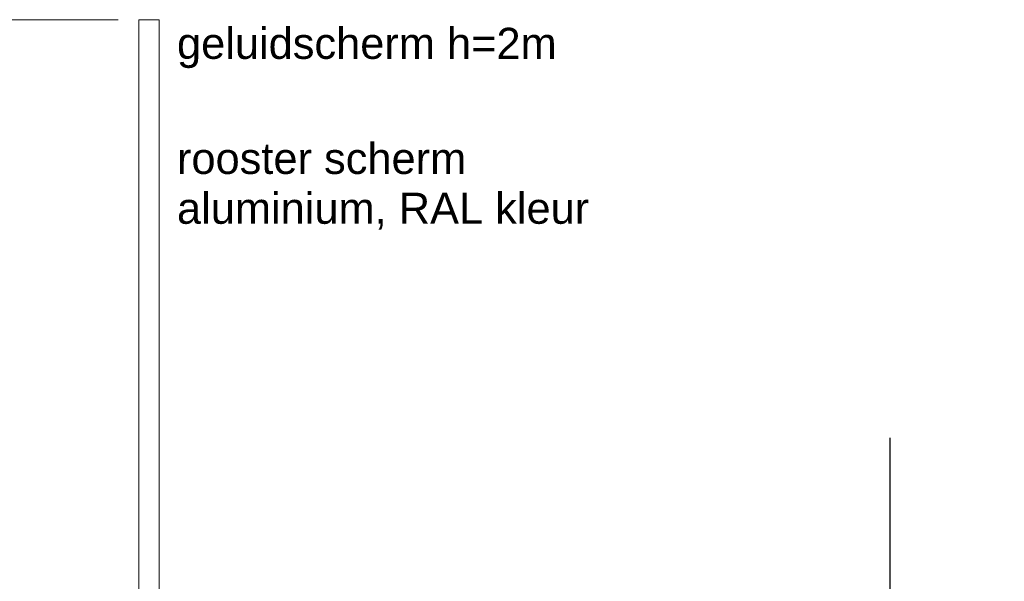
# Model space of a CAD drawing. Header units: millimetres. Extents: x -10538 to 13100, y -15694 to 32605.
# Tile 198 of 203: x 5388 to 7782, y 31240 to 32605. Entities that reach past the tile are written whole.
import ezdxf

# ---------------------------------------------------------------- set-up
doc = ezdxf.new("R2010")
doc.units = ezdxf.units.MM
doc.header["$LTSCALE"] = 100
doc.linetypes.add('[LS] ISO-08 Long Dashed Short Dashed', pattern=[9.144, 6.096, -0.762, 1.524, -0.762])
doc.layers.get('0').update_dxf_attribs({"lineweight": 5})
doc.layers.add('Geen', color=7, linetype='Continuous', lineweight=9)
doc.layers.add('none', color=7, linetype='Continuous', lineweight=13)
doc.styles.add('Arial', font='Arial.ttf')

# ---------------------------------------------------------------- blocks, each defined once
blk = doc.blocks.new('Groep-73')
at = {"linetype": 'Continuous', "lineweight": 5, "transparency": 33554687}
blk.add_line((3777.2, 32604.6), (5627.2, 32604.6), dxfattribs=at)
at = {"linetype": 'Continuous', "lineweight": 5, "transparency": 33554687, "flags": 128}
blk.add_lwpolyline([(5677.2, 32604.6), (5727.2, 32604.6), (5727.2, 30604.6), (5677.2, 30604.6)], close=True, dxfattribs=at)
at = {"color": 255, "linetype": 'Continuous', "lineweight": 9, "transparency": 33554687}
for points in [[(5770.3, 32484.6), (7782.3, 32484.6), (7782.3, 32605.2), (5770.3, 32605.2)], [(5770.3, 32084.1), (7782.3, 32084.1), (7782.3, 32325.4), (5770.3, 32325.4)]]:
    blk.add_wipeout(points, dxfattribs=at).dxf.layer = 'Geen'
at = {"layer": 'Geen', "color": 7, "transparency": 33554687, "char_height": 75.516, "width": 2011.97, "attachment_point": 1, "line_spacing_factor": 0.962448, "style": 'Arial'}
for s, insert in [('geluidscherm h=2m', (5770.3, 32585.5)), ('rooster scherm\\Paluminium, RAL kleur', (5770.3, 32305.7))]:
    blk.add_mtext(s, dxfattribs=dict(at, insert=insert))
blk = doc.blocks.new('Groep-80')
at = {"layer": 'Geen', "color": 5, "linetype": '[LS] ISO-08 Long Dashed Short Dashed', "lineweight": 25, "true_color": 0x0000ff, "transparency": 33554687}
blk.add_line((7504.4, 20245.3), (7504.4, 31588.4), dxfattribs=at)
blk = doc.blocks.new('Groep-92')
at = {"layer": 'none', "color": 7, "transparency": 33554687}
blk.add_blockref('Groep-73', (0, 0), dxfattribs=at)
at = {"color": 7, "transparency": 33554687}
blk.add_blockref('Groep-80', (0, 0), dxfattribs=at)

msp = doc.modelspace()

# ---------------------------------------------------------------- block references
at = {"layer": 'none', "color": 7}
msp.add_blockref('Groep-92', (0, 0), dxfattribs=at)

doc.saveas('drawing.dxf')
